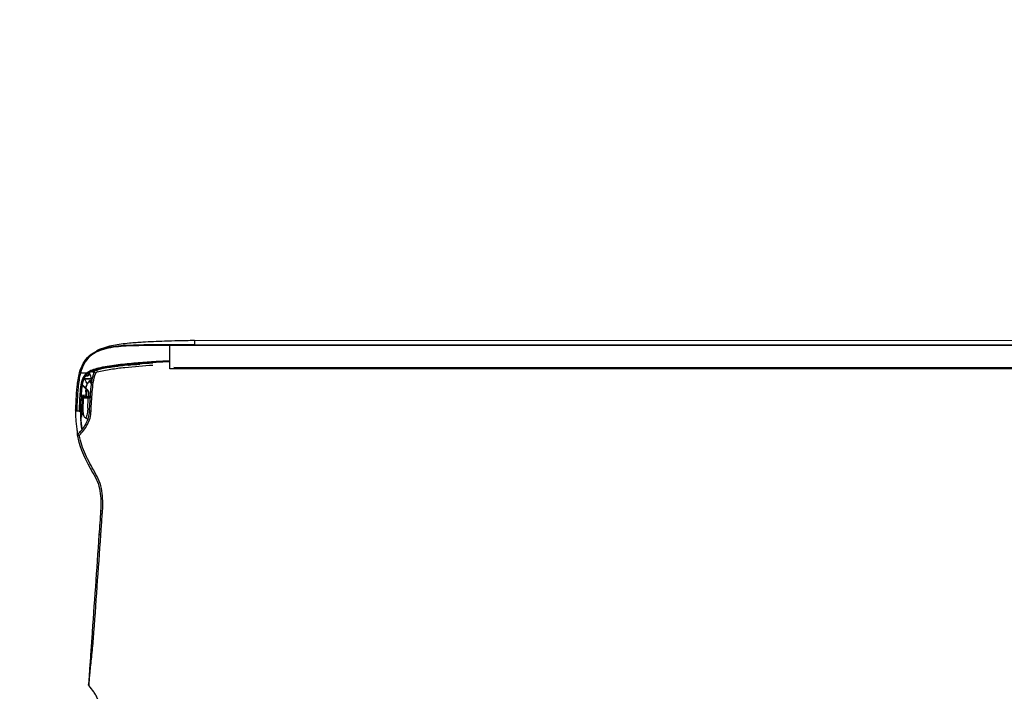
# Model space of a CAD drawing. Header units: millimetres. Extents: x 922208 to 1069538, y -182208 to -99877.
# Tile 128 of 256: x 986728 to 987214, y -172307 to -171975. Entities that reach past the tile are written whole.
import ezdxf

# ---------------------------------------------------------------- set-up
doc = ezdxf.new("R2010")
doc.units = ezdxf.units.MM
doc.header["$MEASUREMENT"] = 0
doc.linetypes.add('HIDDEN', pattern=[20, 10, -10])
doc.layers.add('IS_KLIM_urządzenia', color=3, linetype='Continuous')
doc.layers.add('IS_POWRÓT', color=5, linetype='HIDDEN', lineweight=30)
doc.layers.add('Nowe_220-A Ściany_Nr_pióra__7', color=7, linetype='Continuous', lineweight=13)
doc.styles.add('STYL_AUTOMATYCZNY_1', font='arial.ttf')

# ---------------------------------------------------------------- blocks, each defined once
blk = doc.blocks.new('parter01')
at = {"layer": 'Nowe_220-A Ściany_Nr_pióra__7', "color": 7, "linetype": 'Continuous', "lineweight": 0, "insert": (986272.05573, -112809.08834), "char_height": 125, "attachment_point": 7, "style": 'STYL_AUTOMATYCZNY_1'}
blk.add_mtext('\\A1;{\\pql;\\pt0;\\fArial|b0|i0|c238|p0;\\W1.000000;hp 85\\fArial|b0|i0|c238|p0;\\W1.000000;\\A1{\\H.66x;\\S^  ;}\\fArial|b0|i0|c238|p0;\\W1.000000;\\fArial|b0|i0|c238|p0;\\W1.000000;}', dxfattribs=at)
blk = doc.blocks.new('G$CFEA986A8')
at = {"layer": 'IS_KLIM_urządzenia', "linetype": 'Continuous'}
for p, q in [((960.8, 27.59), (960.8, 27.59)), ((960.8, 27.59), (960.8, 27.58)), ((960.8, 27.58), (960.8, 27.58)), ((962.49, 24.22), (962.22, 24.49)), ((962.82, 27.01), (965.29, 26.79)), ((965.33, 27.29), (963.06, 27.49)), ((965.34, 27.5), (963.25, 27.5)), ((963.62, 27.59), (963.77, 27.59)), ((963.77, 27.59), (963.62, 27.59)), ((963.62, 27.59), (963.62, 27.59)), ((963.62, 27.59), (963.62, 27.59)), ((963.78, 27.59), (963.64, 27.59)), ((963.65, 27.59), (963.64, 27.59)), ((963.64, 27.59), (963.65, 27.59)), ((964.65, 27.59), (963.77, 27.59)), ((964.65, 27.59), (963.78, 27.59)), ((963.81, 27.59), (964.11, 27.59)), ((964.11, 27.59), (963.81, 27.59)), ((964.65, 27.59), (963.82, 27.59)), ((963.82, 27.59), (963.82, 27.59)), ((963.96, 27.59), (964.65, 27.59)), ((963.96, 27.59), (963.96, 27.59)), ((964.65, 27.59), (963.96, 27.59)), ((963.96, 27.59), (964.65, 27.59)), ((963.96, 27.59), (963.96, 27.59)), ((964.65, 27.59), (963.96, 27.59)), ((964.64, 27.59), (964.65, 27.59)), ((965.15, 28.07), (964.65, 27.59)), ((964.65, 27.59), (965.09, 28)), ((965.09, 28), (964.65, 27.59)), ((965.08, 27.99), (964.65, 27.59)), ((964.66, 27.6), (964.65, 27.59)), ((964.65, 27.59), (964.66, 27.6)), ((964.65, 27.59), (964.65, 27.59)), ((964.65, 27.58), (964.65, 27.59)), ((964.65, 27.59), (964.65, 27.59)), ((964.65, 27.59), (964.65, 27.59)), ((964.65, 27.59), (964.65, 27.59)), ((964.65, 27.59), (964.65, 27.59)), ((964.65, 27.59), (964.65, 27.59)), ((964.65, 27.59), (964.65, 27.59)), ((964.65, 27.58), (964.65, 27.58)), ((965.08, 28), (964.75, 27.68)), ((964.76, 27.69), (965.08, 27.99)), ((965.13, 27.95), (965.13, 27.96)), ((965.13, 27.94), (965.13, 27.94)), ((965.13, 27.94), (965.13, 27.94)), ((962.04, 24.32), (962.13, 24.22)), ((962.13, 24.22), (964.85, 21.51)), ((962.13, 24.22), (962.49, 24.22)), ((964.88, 21.83), (962.49, 24.22)), ((962.49, 24.22), (962.63, 24.22)), ((46.52, 13.96), (921.55, 13.84)), ((48.58, 13.7), (919.48, 13.58)), ((919.48, 13.06), (48.58, 13.18)), ((921.53, 13.84), (921.53, 2.34)), ((58.73, 0), (909.33, -0.12)), ((58.74, 2.46), (909.33, 2.34)), ((909.33, 1.87), (58.74, 1.98))]:
    blk.add_line(p, q, dxfattribs=at)
for centre, radius, start, end in [((966.23, 46.82), 1, 314.7826, 11.7219), ((965.57, 23.69), 0.5, 174.3028, 174.8572)]:
    blk.add_arc(centre, radius, start, end, dxfattribs=at)
at = {"layer": 'IS_KLIM_urządzenia', "linetype": 'Continuous', "extrusion": (0, 0, -1)}
for centre, start, end in [((-966.24, 34.23), 2.819, 90), ((-967.54, 34.23), 90, 182.7932)]:
    blk.add_arc(centre, 0.5, start, end, dxfattribs=at)
at = {"layer": 'IS_KLIM_urządzenia', "linetype": 'Continuous'}
for centre, major_axis, ratio, start_param, end_param in [((954.69, 84.17), (-0.998, 0.07), 0.023762, 1.636562, 3.141593), ((966.23, 46.82), (-0.979, -0.203), 0.056856, 1.631801, 3.141593), ((966.23, 46.82), (-0.704, 0.71), 0.020204, 3.141593, 4.63148), ((960.36, 34.82), (0.999, -0.049), 0.051256, 4.768713, 6.283185), ((960.36, 34.78), (0.999, -0.047), 0.051373, 4.768607, 6.283185), ((960.8, 28.09), (0, 0.5), 0.002816, 3.141639, 4.764644), ((961.71, 25.79), (-0.25, 0.009), 0.004928, 4.721292, 6.283312), ((961.96, 28.09), (0, 0.5), 0.000868, 1.518284, 3.141546), ((962.22, 24.49), (0.177, 0.177), 0.009872, 1.573264, 3.141593), ((963.62, 27.79), (0, -0.2), 0.000013, 0.000046, 1.220385), ((963.74, 28.09), (0, 0.5), 0.707175, 3.141658, 4.713759), ((964.1, 27.28), (-0.499, -0.033), 0.703948, 5.100293, 5.413725), ((964.11, 27.79), (0, 0.2), 0.000013, 3.141639, 4.361977), ((964.21, 28.09), (0, 0.5), 0.707187, 3.141658, 4.713902), ((960.03, 20.77), (-0.282, 0.413), 0.898755, 3.126761, 4.122323), ((960.3, 20.73), (0.367, 0.34), 0.8822, 4.14442, 5.443074), ((960.62, 20.38), (0.376, 0.33), 0.885836, 4.168001, 5.478744), ((965.57, 23.69), (0.498, -0.05), 0.399009, 1.576336, 3.142289), ((965.57, 23.69), (0.498, -0.045), 0.399039, 1.572475, 3.141593), ((965.57, 23.75), (0.498, -0.042), 0.40242, 1.570829, 3.141593), ((966.78, 22.67), (-0.498, 0.048), 0.655613, 1.68664, 3.142509), ((957.43, 15.43), (0.263, -0.965), 0.021464, 0, 1.498233), ((958.09, 16.02), (0.925, -0.381), 0.043497, 4.774575, 6.283185), ((959.1, 15.2), (0.191, 0.059), 0.212832, 0.62596, 2.147611), ((959.27, 14.73), (-0.18, 0.087), 0.196125, 0, 1.166038), ((959.21, 15.5), (-0.19, -0.061), 0.210046, 3.10566, 3.756008), ((959.99, 15.18), (0, 0.2), 0.433029, 0, 1.56207), ((961.57, 16.6), (-0.192, 0.056), 0.184381, 0, 0.981312), ((962.44, 15.81), (0.326, -0.379), 0.006066, 3.141593, 4.776304), ((962.34, 17.18), (0, 0.2), 0.576627, 0, 1.56207), ((965.61, 15.81), (-0.482, 0.133), 0.040619, 1.62052, 3.141593), ((956.69, 13.39), (0.117, -0.486), 0.019962, 1.512141, 3.141593), ((960.96, 7.75), (-0.331, 0.375), 0.006851, 1.634627, 3.141593), ((921.53, 2.37), (0, 0.5), 0.000014, 1.623156, 3.109817)]:
    blk.add_ellipse(centre, major_axis=major_axis, ratio=ratio, start_param=start_param, end_param=end_param, dxfattribs=at)
at = {"layer": 'IS_KLIM_urządzenia', "linetype": 'Continuous', "extrusion": (0, 0, -1)}
for centre, major_axis, ratio, start_param, end_param in [((964.05, 27.59), (-0.725, 0), 0.000047, 1.659786, 2.553482), ((964.05, 27.59), (-0.725, 0), 0.000047, 3.72973, 4.623425), ((964.65, 28.09), (0.266, -0.423), 1, 5.550236, 6.844477)]:
    blk.add_ellipse(centre, major_axis=major_axis, ratio=ratio, start_param=start_param, end_param=end_param, dxfattribs=at)
at = {"layer": 'IS_KLIM_urządzenia', "linetype": 'Continuous'}
for points, knots in [([(954.08, 193.57), (954.09, 193.47), (954.15, 191.99), (954.3, 189.13), (954.78, 185.02), (955.5, 181.64), (956.33, 179), (957.09, 177.07), (958, 175.22), (959.36, 172.98), (960.56, 171.47), (961.41, 170.57)], [0, 0, 0, 0, 0.012305, 0.179842, 0.347379, 0.514916, 0.598685, 0.682453, 0.766222, 0.84999, 1, 1, 1, 1]), ([(961.41, 170.57), (961.41, 170.57), (961.37, 169.97), (961.19, 167.65), (961.06, 165.95), (960.67, 161.68), (960.4, 159.11), (959.8, 153.41), (959.5, 150.38), (959.21, 147.27)], [0, 0, 0, 0, 0.250123, 0.250123, 0.500082, 0.500082, 0.750041, 0.750041, 1, 1, 1, 1]), ([(960.1, 147.21), (960.31, 150.21), (960.51, 153.15), (960.9, 158.69), (961.08, 161.2), (961.37, 165.35), (961.48, 167), (961.64, 169.24), (961.68, 169.81), (961.68, 169.81)], [0, 0, 0, 0, 0.25, 0.25, 0.5, 0.5, 0.75, 0.75, 1, 1, 1, 1]), ([(959.21, 147.27), (959.32, 147.27), (959.43, 147.26), (959.63, 147.24), (959.72, 147.24), (959.88, 147.23), (959.95, 147.22), (960.04, 147.21), (960.07, 147.21), (960.09, 147.21), (960.1, 147.21), (960.1, 147.21)], [0, 0, 0, 0, 0.230435, 0.230435, 0.460869, 0.460869, 0.691304, 0.691304, 0.881057, 0.881057, 1, 1, 1, 1]), ([(959.21, 147.27), (959.21, 147.27), (959.21, 147.27), (959.21, 147.27), (959.21, 147.27), (959.21, 147.27)], [0, 0, 0, 0, 0.629495, 0.629495, 1, 1, 1, 1]), ([(955.58, 95.9), (955.58, 95.9), (955.58, 95.9), (955.53, 95.23), (955.49, 94.57), (955.25, 91.24), (955.06, 88.58), (954.84, 85.33), (954.79, 84.73), (954.75, 84.14)], [0, 0, 0, 0, 0.000005, 0.000005, 0.169628, 0.169628, 0.84812, 0.84812, 1, 1, 1, 1]), ([(954.75, 84.14), (954.63, 82.47), (954.61, 80.8), (954.69, 77.48), (954.82, 75.82), (955.37, 72.52), (955.81, 70.89), (957.03, 67.83), (957.82, 66.37), (960.23, 62.03), (961.84, 59.14), (964.54, 53.15), (965.62, 50.05), (966.3, 46.78)], [0, 0, 0, 0, 0.125, 0.125, 0.25, 0.25, 0.375, 0.375, 0.5, 0.5, 0.75, 0.75, 1, 1, 1, 1]), ([(967.2, 47.03), (965.86, 53.51), (962.85, 59.33), (958.84, 66.5), (958.05, 67.93), (956.79, 70.95), (956.34, 72.56), (955.76, 75.84), (955.63, 77.48), (955.55, 80.78), (955.57, 82.47), (955.68, 84.1)], [0, 0, 0, 0, 0.5, 0.5, 0.625, 0.625, 0.75, 0.75, 0.875, 0.875, 1, 1, 1, 1]), ([(966.3, 46.78), (964.67, 45.16), (963.24, 43.34), (961.67, 40.33), (961.23, 39.26), (960.62, 37.05), (960.47, 35.91), (960.41, 34.77)], [0, 0, 0, 0, 0.5, 0.5, 0.75, 0.75, 1, 1, 1, 1]), ([(961.36, 34.77), (961.41, 35.86), (961.55, 36.93), (962.13, 39.01), (962.55, 40.02), (964.04, 42.86), (965.39, 44.59), (966.93, 46.11)], [0, 0, 0, 0, 0.25, 0.25, 0.5, 0.5, 1, 1, 1, 1]), ([(967.94, 32.46), (967.98, 33.04), (968.04, 34.37), (968.09, 36.58), (968.01, 38.79), (967.83, 40.67), (967.66, 42.07), (967.47, 43.41), (967.32, 44.56), (967.24, 45.44), (967.23, 46.03), (967.25, 46.23), (967.27, 46.26)], [0, 0, 0, 0, 0.115267, 0.254457, 0.395518, 0.463491, 0.528201, 0.59274, 0.664878, 0.754718, 0.87115, 1, 1, 1, 1]), ([(967.3, 46.34), (967.3, 46.34), (967.31, 46.4), (967.29, 46.6), (967.29, 46.62), (967.29, 46.62)], [0, 0, 0, 0, 0.020014, 0.885037, 1, 1, 1, 1]), ([(965.56, 35.11), (965.56, 35.53), (965.57, 36.73), (965.52, 38.45), (965.36, 40.28), (965.19, 41.69), (965.03, 42.84), (964.95, 43.45), (964.92, 43.67)], [0, 0, 0, 0, 0.166496, 0.472954, 0.620259, 0.762905, 0.910022, 1, 1, 1, 1]), ([(960.41, 34.72), (960.26, 31.56), (960.06, 28.4), (959.71, 23.67), (959.56, 22.09), (959.07, 18.98), (958.75, 17.44), (958.13, 15.95)], [0, 0, 0, 0, 0.5, 0.5, 0.75, 0.75, 1, 1, 1, 1]), ([(959.02, 15.64), (959.64, 17.15), (959.98, 18.72), (960.49, 21.88), (960.64, 23.48), (961.01, 28.3), (961.2, 31.53), (961.35, 34.73)], [0, 0, 0, 0, 0.25, 0.25, 0.5, 0.5, 1, 1, 1, 1]), ([(960.41, 34.77), (960.41, 34.77), (960.41, 34.77), (960.41, 34.75), (960.41, 34.74), (960.41, 34.72)], [0, 0, 0, 0, 0.001414, 0.001414, 1, 1, 1, 1]), ([(961.35, 34.73), (961.35, 34.73), (961.35, 34.73), (961.35, 34.74), (961.36, 34.76), (961.36, 34.77)], [0, 0, 0, 0, 0.001471, 0.001471, 1, 1, 1, 1]), ([(961.96, 28.12), (962.02, 29.2), (962.07, 30.28), (962.16, 31.9), (962.19, 32.44), (962.06, 33.52), (962.05, 34.06), (962.26, 35.6), (962.42, 36.56), (962.87, 37.76), (963, 38.06), (963.01, 38.08)], [0, 0, 0, 0, 0.25, 0.25, 0.375, 0.375, 0.5, 0.5, 0.75, 0.75, 1, 1, 1, 1]), ([(964.07, 37.1), (963.98, 37.24), (963.79, 37.51), (963.45, 37.81), (963.16, 38.01), (963.04, 38.08), (963, 38.1)], [0, 0, 0, 0, 0.309065, 0.631823, 0.868077, 1, 1, 1, 1]), ([(964.07, 37.09), (963.98, 37.24), (963.78, 37.5), (963.44, 37.81), (963.16, 38), (963.05, 38.06), (963.01, 38.08)], [0, 0, 0, 0, 0.319138, 0.64537, 0.882709, 1, 1, 1, 1]), ([(964.04, 37.07), (964.04, 37.05), (964.05, 36.71), (964.19, 35.39), (964.31, 34.5), (964.4, 32.69), (964.28, 31.78), (964.18, 29.94), (964.14, 29.01), (964.09, 28.09)], [0, 0, 0, 0, 0.25, 0.25, 0.5, 0.5, 0.75, 0.75, 1, 1, 1, 1]), ([(964.56, 28.09), (964.61, 29), (964.65, 29.9), (964.75, 31.71), (964.82, 32.66), (965.03, 34.22), (965.11, 34.83), (965.16, 35.22), (965.17, 35.23), (965.17, 35.22), (965.17, 35.22), (965.17, 35.22)], [0, 0, 0, 0, 0.284008, 0.284008, 0.568016, 0.568016, 0.852024, 0.852024, 0.994028, 0.994028, 1, 1, 1, 1]), ([(965.05, 37.8), (965.06, 37.67), (965.08, 37.54), (965.1, 37.37), (965.1, 37.34), (965.1, 37.31)], [0, 0, 0, 0, 0.794972, 0.794972, 1, 1, 1, 1]), ([(965.08, 23.79), (965.34, 26.88), (965.47, 29.57), (965.69, 33.25), (965.74, 34.25), (965.74, 34.25)], [0, 0, 0, 0, 0.500106, 0.500106, 1, 1, 1, 1]), ([(965.46, 34.09), (965.46, 34.09), (965.46, 34.09), (965.46, 34.09), (965.46, 34.13), (965.46, 34.18), (965.46, 34.24), (965.45, 34.36), (965.43, 34.59), (965.34, 34.9), (965.23, 35.11), (965.15, 35.22)], [0, 0, 0, 0, 0.001602, 0.502486, 0.642444, 0.701637, 0.729046, 0.756167, 0.815817, 0.90057, 1, 1, 1, 1]), ([(965.16, 35.25), (965.59, 35.16), (966, 35.01), (966.42, 34.77), (966.45, 34.76), (966.47, 34.74)], [0, 0, 0, 0, 0.941622, 0.941622, 1, 1, 1, 1]), ([(965.16, 35.22), (965.2, 35.15), (965.31, 34.98), (965.39, 34.73), (965.43, 34.55), (965.44, 34.49)], [0, 0, 0, 0, 0.324072, 0.765618, 1, 1, 1, 1]), ([(965.46, 34.03), (965.46, 34.06), (965.46, 34.12), (965.46, 34.12), (965.46, 34.12), (965.46, 34.13), (965.46, 34.13), (965.46, 34.15), (965.46, 34.19), (965.46, 34.32), (965.43, 34.62), (965.36, 34.97), (965.2, 35.18), (965.16, 35.22)], [0, 0, 0, 0, 0.103876, 0.340883, 0.382554, 0.387142, 0.39037, 0.395164, 0.414092, 0.462737, 0.590801, 0.905937, 1, 1, 1, 1]), ([(966.24, 34.73), (966.24, 34.73), (966.19, 33.69), (965.98, 29.9), (965.85, 27.14), (965.59, 23.95)], [0, 0, 0, 0, 0.5, 0.5, 1, 1, 1, 1]), ([(965.63, 15.79), (966.27, 18.17), (966.59, 20.61), (967.02, 25.18), (967.13, 27.31), (967.34, 30.85), (967.42, 32.29), (967.52, 34.22), (967.54, 34.73), (967.54, 34.73)], [0, 0, 0, 0, 0.25, 0.25, 0.5, 0.5, 0.75, 0.75, 1, 1, 1, 1]), ([(968.04, 34.21), (968.04, 34.21), (968.01, 33.7), (967.91, 31.81), (967.82, 30.4), (967.61, 26.94), (967.5, 24.85), (967.06, 20.38), (966.74, 18), (966.09, 15.68)], [0, 0, 0, 0, 0.25, 0.25, 0.5, 0.5, 0.75, 0.75, 1, 1, 1, 1]), ([(965.46, 34.05), (965.46, 34.04), (965.46, 34.03), (965.45, 33.91), (965.44, 33.65), (965.38, 32.61), (965.33, 31.63), (965.24, 29.85), (965.2, 28.96), (965.15, 28.07)], [0, 0, 0, 0, 0.02439, 0.02439, 0.219512, 0.219512, 0.609756, 0.609756, 1, 1, 1, 1]), ([(967.95, 32.55), (967.95, 32.54), (967.95, 32.54), (967.95, 32.53), (967.95, 32.53), (967.95, 32.53), (967.95, 32.52), (967.95, 32.52)], [0, 0, 0, 0, 0.491862, 0.491862, 0.745898, 0.745898, 1, 1, 1, 1]), ([(961.96, 28.12), (961.63, 28.12), (961.3, 28.12), (960.91, 28.12), (960.86, 28.12), (960.81, 28.12)], [0, 0, 0, 0, 0.8646, 0.8646, 1, 1, 1, 1]), ([(961.46, 25.8), (961.45, 25.7), (961.46, 25.6), (961.49, 25.29), (961.56, 25.06), (961.74, 24.69), (961.85, 24.53), (962, 24.36), (962.02, 24.34), (962.04, 24.32)], [0, 0, 0, 0, 0.177731, 0.177731, 0.59018, 0.59018, 0.940555, 0.940555, 1, 1, 1, 1]), ([(961.52, 27.59), (961.52, 27.5), (961.51, 27.41), (961.49, 26.81), (961.47, 26.31), (961.46, 25.8)], [0, 0, 0, 0, 0.152905, 0.152905, 1, 1, 1, 1]), ([(961.63, 27.59), (961.65, 27.59), (961.67, 27.59), (961.77, 27.59), (961.86, 27.59), (962.03, 27.59), (962.11, 27.59), (962.18, 27.59), (962.19, 27.59), (962.2, 27.59)], [0, 0, 0, 0, 0.082278, 0.082278, 0.515336, 0.515336, 0.94848, 0.94848, 1, 1, 1, 1]), ([(961.7, 25.79), (961.71, 25.96), (961.72, 26.13), (961.74, 26.73), (961.75, 27.16), (961.77, 27.59)], [0, 0, 0, 0, 0.277754, 0.277754, 1, 1, 1, 1]), ([(962.22, 24.49), (962.08, 24.63), (961.96, 24.8), (961.79, 25.15), (961.74, 25.34), (961.71, 25.62), (961.7, 25.71), (961.7, 25.79)], [0, 0, 0, 0, 0.410681, 0.410681, 0.822529, 0.822529, 1, 1, 1, 1]), ([(964.09, 28.09), (963.86, 28.1), (963.57, 28.1), (962.96, 28.11), (962.63, 28.11), (962.19, 28.12), (962.07, 28.12), (961.96, 28.12)], [0, 0, 0, 0, 0.429825, 0.429825, 0.859756, 0.859756, 1, 1, 1, 1]), ([(961.96, 27.59), (962.06, 27.59), (962.15, 27.59), (962.52, 27.59), (962.8, 27.59), (963.31, 27.59), (963.54, 27.59), (963.74, 27.59)], [0, 0, 0, 0, 0.140214, 0.140214, 0.570124, 0.570124, 1, 1, 1, 1]), ([(962.2, 27.59), (962.36, 27.59), (962.53, 27.59), (963.01, 27.59), (963.32, 27.59), (963.62, 27.59)], [0, 0, 0, 0, 0.351844, 0.351844, 1, 1, 1, 1]), ([(962.41, 27.59), (962.46, 26.77), (962.51, 25.96), (962.59, 24.83), (962.61, 24.52), (962.63, 24.22)], [0, 0, 0, 0, 0.726529, 0.726529, 1, 1, 1, 1]), ([(962.85, 24.21), (962.84, 24.38), (962.82, 24.54), (962.77, 25.38), (962.73, 26.04), (962.67, 27), (962.65, 27.3), (962.63, 27.59)], [0, 0, 0, 0, 0.147619, 0.147619, 0.738093, 0.738093, 1, 1, 1, 1]), ([(963.06, 27.49), (963.03, 27.49), (962.99, 27.48), (962.93, 27.44), (962.9, 27.41), (962.86, 27.33), (962.84, 27.29), (962.82, 27.19), (962.81, 27.14), (962.81, 27.06), (962.81, 27.04), (962.82, 27.01)], [0, 0, 0, 0, 0.247479, 0.247479, 0.496795, 0.496795, 0.717384, 0.717384, 0.907765, 0.907765, 1, 1, 1, 1]), ([(963.62, 27.59), (963.63, 27.59), (963.63, 27.59), (963.63, 27.59), (963.64, 27.59), (963.67, 27.59), (963.7, 27.59), (963.73, 27.59), (963.74, 27.59), (963.75, 27.59)], [0, 0, 0, 0, 0.03684, 0.03684, 0.184198, 0.184198, 0.773632, 0.773632, 1, 1, 1, 1]), ([(963.62, 27.59), (963.64, 27.59), (963.66, 27.59), (963.7, 27.59), (963.73, 27.59), (963.76, 27.59), (963.77, 27.59), (963.78, 27.59)], [0, 0, 0, 0, 0.33263, 0.33263, 0.794188, 0.794188, 1, 1, 1, 1]), ([(963.62, 27.59), (963.63, 27.59), (963.63, 27.59), (963.64, 27.59), (963.64, 27.59), (963.67, 27.59), (963.7, 27.59), (963.76, 27.59), (963.79, 27.59), (963.82, 27.59)], [0, 0, 0, 0, 0.02531, 0.02531, 0.126549, 0.126549, 0.531507, 0.531507, 1, 1, 1, 1]), ([(963.78, 27.59), (963.77, 27.59), (963.76, 27.59), (963.72, 27.59), (963.68, 27.59), (963.65, 27.59)], [0, 0, 0, 0, 0.257776, 0.257776, 1, 1, 1, 1]), ([(963.65, 27.59), (963.66, 27.59), (963.67, 27.59), (963.72, 27.59), (963.75, 27.59), (963.78, 27.59)], [0, 0, 0, 0, 0.26079, 0.26079, 1, 1, 1, 1]), ([(964.21, 27.59), (964.25, 27.59), (964.29, 27.59), (964.43, 27.59), (964.51, 27.59), (964.62, 27.59), (964.65, 27.59), (964.65, 27.59)], [0, 0, 0, 0, 0.140473, 0.140473, 0.570712, 0.570712, 1, 1, 1, 1]), ([(964.21, 27.58), (964.25, 27.58), (964.28, 27.58), (964.42, 27.58), (964.51, 27.58), (964.62, 27.58), (964.65, 27.58), (964.65, 27.58)], [0, 0, 0, 0, 0.140333, 0.140333, 0.570144, 0.570144, 1, 1, 1, 1]), ([(965.15, 28.07), (965.15, 28.07), (965.11, 28.07), (964.96, 28.08), (964.85, 28.08), (964.67, 28.09), (964.62, 28.09), (964.56, 28.09)], [0, 0, 0, 0, 0.429933, 0.429933, 0.859697, 0.859697, 1, 1, 1, 1]), ([(964.84, 27.63), (964.84, 27.63), (964.83, 27.62), (964.81, 27.61), (964.8, 27.61), (964.76, 27.6), (964.72, 27.59), (964.67, 27.59), (964.66, 27.59), (964.65, 27.59)], [0, 0, 0, 0, 0.370218, 0.370218, 0.528672, 0.528672, 0.919032, 0.919032, 1, 1, 1, 1]), ([(960.15, 19.88), (960.2, 19.89), (960.24, 19.89), (960.42, 19.9), (960.55, 19.92), (960.67, 19.93)], [0, 0, 0, 0, 0.263267, 0.263267, 1, 1, 1, 1]), ([(960.77, 20.72), (960.77, 20.72), (960.76, 20.73), (960.71, 20.77), (960.67, 20.79), (960.58, 20.79), (960.53, 20.78), (960.49, 20.75)], [0, 0, 0, 0, 0.062565, 0.062565, 0.548357, 0.548357, 1, 1, 1, 1]), ([(961.01, 19.71), (960.99, 19.7), (960.97, 19.7), (960.86, 19.72), (960.76, 19.8), (960.67, 19.93)], [0, 0, 0, 0, 0.175003, 0.175003, 1, 1, 1, 1]), ([(961.01, 19.74), (961.09, 19.73), (961.31, 19.75), (961.54, 19.93), (961.64, 20.09), (961.66, 20.13)], [0, 0, 0, 0, 0.289751, 0.808576, 1, 1, 1, 1]), ([(961.09, 20.37), (961.18, 20.27), (961.28, 20.21), (961.49, 20.18), (961.61, 20.24), (961.71, 20.35)], [0, 0, 0, 0, 0.456839, 0.456839, 1, 1, 1, 1]), ([(962.11, 16.19), (963.2, 17.13), (963.9, 18.42), (964.76, 21.07), (964.95, 22.43), (965.07, 23.73)], [0, 0, 0, 0, 0.5, 0.5, 1, 1, 1, 1]), ([(962.31, 21.21), (962.46, 20.92), (962.62, 20.62), (963.03, 19.85), (963.28, 19.36), (963.53, 18.88)], [0, 0, 0, 0, 0.379029, 0.379029, 1, 1, 1, 1]), ([(965.59, 23.89), (965.46, 22.49), (965.26, 21.03), (964.35, 18.18), (963.6, 16.81), (962.45, 15.79)], [0, 0, 0, 0, 0.5, 0.5, 1, 1, 1, 1]), ([(962.63, 24.22), (962.65, 24.22), (962.68, 24.21), (962.74, 24.21), (962.76, 24.21), (962.8, 24.21), (962.82, 24.21), (962.84, 24.21), (962.84, 24.21), (962.85, 24.21)], [0, 0, 0, 0, 0.315815, 0.315815, 0.631664, 0.631664, 0.946964, 0.946964, 1, 1, 1, 1]), ([(962.77, 22.21), (962.82, 22.35), (962.87, 22.55), (962.93, 22.97), (962.95, 23.17), (962.97, 23.39)], [0, 0, 0, 0, 0.583115, 0.583115, 1, 1, 1, 1]), ([(962.85, 24.21), (962.86, 24.21), (962.88, 24.21), (962.93, 24.21), (962.96, 24.21), (963, 24.21)], [0, 0, 0, 0, 0.325415, 0.325415, 1, 1, 1, 1]), ([(965.07, 23.73), (965.07, 23.69), (965.06, 23.65), (965.05, 23.52), (965.04, 23.43), (965.02, 23.17), (965, 23.02), (964.95, 22.61), (964.91, 22.36), (964.82, 21.77), (964.76, 21.43), (964.53, 20.35), (964.32, 19.62), (963.81, 18.4), (963.54, 17.9), (963.22, 17.43)], [0, 0, 0, 0, 0.01825, 0.01825, 0.060304, 0.060304, 0.132525, 0.132525, 0.246095, 0.246095, 0.402611, 0.402611, 0.74532, 0.74532, 1, 1, 1, 1]), ([(966.78, 22.01), (966.78, 22.01), (966.84, 22), (966.95, 22.03), (967.07, 22.1), (967.16, 22.19), (967.21, 22.27), (967.24, 22.34), (967.25, 22.39), (967.26, 22.43), (967.26, 22.44), (967.26, 22.45), (967.26, 22.45), (967.26, 22.45), (967.26, 22.46), (967.26, 22.46), (967.26, 22.46)], [0, 0, 0, 0, 0.014957, 0.230647, 0.404323, 0.550842, 0.673461, 0.771778, 0.844068, 0.888574, 0.900891, 0.909159, 0.918712, 0.93551, 0.981208, 1, 1, 1, 1]), ([(967.28, 22.63), (967.28, 22.59), (967.27, 22.55), (967.27, 22.49), (967.26, 22.47), (967.26, 22.46), (967.26, 22.46), (967.26, 22.46)], [0, 0, 0, 0, 0.498718, 0.498718, 0.99668, 0.99668, 1, 1, 1, 1]), ([(967.26, 22.46), (967.26, 22.46), (967.26, 22.46), (967.26, 22.47), (967.27, 22.49), (967.27, 22.53), (967.27, 22.55), (967.27, 22.58)], [0, 0, 0, 0, 0.000031, 0.000031, 0.61098, 0.61098, 1, 1, 1, 1]), ([(957.47, 15.37), (955.22, 14.75), (952.93, 14.35), (948.34, 13.64), (946.03, 13.36), (939.09, 12.61), (934.45, 12.24), (929.8, 11.96)], [0, 0, 0, 0, 0.25, 0.25, 0.5, 0.5, 1, 1, 1, 1]), ([(958.13, 15.95), (958.09, 15.85), (958.03, 15.75), (957.88, 15.59), (957.79, 15.51), (957.62, 15.42), (957.55, 15.39), (957.47, 15.37)], [0, 0, 0, 0, 0.368676, 0.368676, 0.737518, 0.737518, 1, 1, 1, 1]), ([(957.69, 14.47), (957.85, 14.51), (958, 14.57), (958.33, 14.76), (958.51, 14.9), (958.81, 15.23), (958.93, 15.43), (959.02, 15.64)], [0, 0, 0, 0, 0.262451, 0.262451, 0.631307, 0.631307, 1, 1, 1, 1]), ([(959.09, 14.81), (959.03, 14.7), (958.97, 14.58), (958.89, 14.43), (958.88, 14.39), (958.86, 14.36)], [0, 0, 0, 0, 0.758703, 0.758703, 1, 1, 1, 1]), ([(959.09, 14.81), (959.14, 14.92), (959.2, 15.01), (959.36, 15.16), (959.45, 15.23), (959.64, 15.32), (959.75, 15.36), (959.91, 15.38), (959.95, 15.38), (959.99, 15.38)], [0, 0, 0, 0, 0.291856, 0.291856, 0.579131, 0.579131, 0.886367, 0.886367, 1, 1, 1, 1]), ([(959.9, 15.18), (959.87, 15.18), (959.84, 15.18), (959.71, 15.16), (959.63, 15.14), (959.47, 15.06), (959.4, 15.01), (959.28, 14.88), (959.22, 14.81), (959.18, 14.73)], [0, 0, 0, 0, 0.114875, 0.114875, 0.424433, 0.424433, 0.71152, 0.71152, 1, 1, 1, 1]), ([(959.99, 15.38), (960.11, 15.38), (960.23, 15.38), (960.55, 15.38), (960.74, 15.38), (960.94, 15.38)], [0, 0, 0, 0, 0.379834, 0.379834, 1, 1, 1, 1]), ([(963.92, 18.68), (963.54, 18.68), (963.16, 18.68), (962.34, 18.68), (961.91, 18.68), (961.21, 18.68), (960.95, 18.68), (960.49, 18.68), (960.29, 18.68), (960.1, 18.68)], [0, 0, 0, 0, 0.296997, 0.296997, 0.640532, 0.640532, 0.845161, 0.845161, 1, 1, 1, 1]), ([(960.1, 18.68), (960.27, 18.25), (960.44, 17.81), (960.79, 16.91), (960.98, 16.43), (961.16, 15.96)], [0, 0, 0, 0, 0.478968, 0.478968, 1, 1, 1, 1]), ([(960.12, 18.88), (960.23, 18.88), (960.34, 18.88), (960.88, 18.88), (961.32, 18.88), (961.94, 18.88), (962.11, 18.88), (962.86, 18.88), (963.43, 18.88), (964, 18.88)], [0, 0, 0, 0, 0.084494, 0.084494, 0.422472, 0.422472, 0.560579, 0.560579, 1, 1, 1, 1]), ([(960.98, 7.72), (962.17, 8.78), (963.14, 10.05), (964.66, 12.8), (965.21, 14.27), (965.63, 15.79)], [0, 0, 0, 0, 0.5, 0.5, 1, 1, 1, 1]), ([(966.09, 15.68), (965.66, 14.11), (965.09, 12.61), (963.52, 9.78), (962.52, 8.46), (961.29, 7.38)], [0, 0, 0, 0, 0.5, 0.5, 1, 1, 1, 1]), ([(961.38, 16.66), (961.41, 16.76), (961.46, 16.86), (961.57, 17.03), (961.64, 17.1), (961.8, 17.23), (961.89, 17.28), (962.1, 17.36), (962.22, 17.38), (962.34, 17.38)], [0, 0, 0, 0, 0.230955, 0.230955, 0.455697, 0.455697, 0.706422, 0.706422, 1, 1, 1, 1]), ([(962.23, 17.18), (962.13, 17.18), (962.04, 17.16), (961.87, 17.1), (961.79, 17.06), (961.67, 16.96), (961.61, 16.9), (961.52, 16.77), (961.48, 16.69), (961.46, 16.61)], [0, 0, 0, 0, 0.299295, 0.299295, 0.552236, 0.552236, 0.775182, 0.775182, 1, 1, 1, 1]), ([(963.03, 17.18), (962.84, 17.18), (962.66, 17.18), (962.39, 17.18), (962.31, 17.18), (962.23, 17.18)], [0, 0, 0, 0, 0.696556, 0.696556, 1, 1, 1, 1]), ([(962.34, 17.38), (962.45, 17.38), (962.56, 17.38), (962.84, 17.38), (963.01, 17.38), (963.18, 17.38)], [0, 0, 0, 0, 0.390013, 0.390013, 1, 1, 1, 1]), ([(965.63, 15.79), (964.68, 15.79), (963.74, 15.79), (962.68, 15.79), (962.57, 15.79), (962.45, 15.79)], [0, 0, 0, 0, 0.894615, 0.894615, 1, 1, 1, 1]), ([(921.68, 10.32), (923.14, 10.32), (924.6, 10.43), (927.53, 10.58), (928.99, 10.67), (933.37, 10.94), (936.29, 11.16), (942.12, 11.68), (945.03, 11.98), (950.83, 12.75), (953.72, 13.19), (956.57, 13.87)], [0, 0, 0, 0, 0.125, 0.125, 0.25, 0.25, 0.5, 0.5, 0.75, 0.75, 1, 1, 1, 1]), ([(956.7, 13.36), (953.84, 12.67), (950.94, 12.23), (945.12, 11.46), (942.19, 11.16), (936.34, 10.64), (933.41, 10.42), (929.01, 10.14), (927.55, 10.06), (924.61, 9.91), (923.15, 9.8), (921.68, 9.8)], [0, 0, 0, 0, 0.25, 0.25, 0.5, 0.5, 0.75, 0.75, 0.875, 0.875, 1, 1, 1, 1]), ([(929.86, 11.03), (934.54, 11.32), (939.21, 11.68), (946.19, 12.44), (948.51, 12.73), (953.12, 13.44), (955.43, 13.85), (957.69, 14.47)], [0, 0, 0, 0, 0.5, 0.5, 0.75, 0.75, 1, 1, 1, 1]), ([(941.83, 11.98), (941.83, 11.98), (940.36, 11.82), (937.4, 11.57), (936.9, 11.53), (936.37, 11.49)], [0, 0, 0, 0, 0.843393, 0.843393, 1, 1, 1, 1]), ([(946.91, 12.54), (947.25, 12.59), (947.6, 12.63), (948.23, 12.71), (948.52, 12.75), (949.02, 12.82), (949.22, 12.85), (949.52, 12.89), (949.61, 12.91), (949.66, 12.91), (949.67, 12.91), (949.67, 12.91)], [0, 0, 0, 0, 0.235675, 0.235675, 0.471347, 0.471347, 0.702455, 0.702455, 0.927895, 0.927895, 1, 1, 1, 1]), ([(909.33, -0.12), (912.02, -0.11), (916.93, -0.06), (923.67, 0.16), (929.46, 0.4), (934.16, 0.64), (938.14, 0.89), (941.72, 1.18), (945.46, 1.6), (949.41, 2.23), (953.39, 3.16), (956.26, 4.22), (957.73, 4.98), (957.91, 5.08)], [0, 0, 0, 0, 0.162416, 0.296482, 0.407414, 0.51304, 0.581672, 0.650774, 0.735588, 0.811186, 0.895706, 0.987614, 1, 1, 1, 1]), ([(921.53, 2.34), (928.28, 2.34), (935.04, 2.23), (945.16, 2.67), (948.53, 2.93), (955.11, 4.29), (958.41, 5.45), (960.98, 7.72)], [0, 0, 0, 0, 0.5, 0.5, 0.75, 0.75, 1, 1, 1, 1]), ([(961.29, 7.38), (958.75, 5.12), (955.39, 3.88), (948.76, 2.48), (945.36, 2.21), (935.15, 1.75), (928.34, 1.87), (921.53, 1.87)], [0, 0, 0, 0, 0.25, 0.25, 0.5, 0.5, 1, 1, 1, 1]), ([(921.53, 1.87), (921.2, 1.87), (920.86, 1.87), (919.2, 1.87), (917.86, 1.87), (914.13, 1.87), (911.73, 1.87), (909.33, 1.87)], [0, 0, 0, 0, 0.081967, 0.081967, 0.409835, 0.409835, 1, 1, 1, 1])]:
    blk.add_open_spline(points, degree=3, knots=knots, dxfattribs=at)
for points, degree in [([(961.41, 170.57), (961.6, 170.37), (961.7, 170.09), (961.68, 169.81)], 3), ([(959.21, 147.27), (958, 130.15), (956.79, 113.02), (955.58, 95.9)], 3), ([(956.51, 95.85), (957.7, 112.97), (958.9, 130.09), (960.1, 147.21)], 3), ([(955.58, 95.9), (956.08, 95.86), (956.51, 95.84), (956.51, 95.85)], 3), ([(955.68, 84.1), (955.96, 88.01), (956.23, 91.93), (956.51, 95.85)], 3), ([(966.26, 44.75), (966.23, 44.93), (966.2, 45.11), (966.17, 45.29)], 3), ([(966.94, 46.13), (967.09, 46.15), (967.24, 46.22), (967.29, 46.32)], 3), ([(967.29, 46.32), (967.31, 46.43), (967.3, 46.54), (967.28, 46.65)], 3), ([(967.29, 46.32), (967.29, 46.33), (967.3, 46.34), (967.3, 46.34)], 3), ([(964.94, 43.51), (965.19, 42.03), (965.36, 40.54), (965.46, 39.04)], 3), ([(963.02, 38.08), (962.56, 38.37), (962.05, 38.54)], 2), ([(963.01, 38.08), (962.7, 38.26), (962.38, 38.43), (962.05, 38.54)], 3), ([(963.01, 38.08), (963.43, 37.83), (963.78, 37.48), (964.04, 37.07)], 3), ([(965.18, 35.2), (964.59, 36.16), (964.01, 37.11)], 2), ([(965.07, 35.52), (965.08, 36.12), (965.09, 36.71), (965.1, 37.31)], 3), ([(965.76, 34.34), (965.65, 34.4), (965.55, 34.45), (965.44, 34.49)], 3), ([(965.48, 38.69), (965.55, 37.5), (965.57, 36.3), (965.55, 35.08)], 3), ([(966.24, 34.73), (966.67, 34.73), (967.1, 34.73), (967.54, 34.73)], 3), ([(967.95, 32.52), (967.94, 32.5), (967.94, 32.48), (967.94, 32.45)], 3), ([(960.8, 27.59), (961.08, 27.59), (961.36, 27.59), (961.63, 27.59)], 3), ([(960.8, 27.59), (961.19, 27.59), (961.58, 27.59), (961.96, 27.59)], 3), ([(960.8, 27.58), (961.04, 27.58), (961.28, 27.58), (961.52, 27.58)], 3), ([(960.8, 27.58), (961.04, 27.58), (961.28, 27.58), (961.52, 27.58)], 3), ([(961.46, 25.8), (961.45, 25.65), (961.45, 25.49), (961.44, 25.34)], 3), ([(961.44, 25.33), (961.45, 25.49), (961.45, 25.64), (961.46, 25.8)], 3), ([(961.44, 25.33), (961.44, 25.34), (961.44, 25.34), (961.44, 25.34)], 3), ([(961.44, 25.34), (961.44, 25.34), (961.44, 25.34), (961.44, 25.34)], 3), ([(961.53, 25.25), (961.5, 25.28), (961.47, 25.31), (961.44, 25.33)], 3), ([(962.82, 27.01), (962.88, 26.08), (962.94, 25.14), (963, 24.21)], 3), ([(963.12, 27.59), (963.12, 27.56), (963.12, 27.52), (963.12, 27.48)], 3), ([(963.61, 27.59), (963.61, 27.59), (963.62, 27.59), (963.62, 27.59)], 3), ([(963.61, 27.59), (963.62, 27.59), (963.62, 27.59), (963.62, 27.59)], 3), ([(963.62, 27.59), (964.65, 27.59)], 1), ([(963.62, 27.59), (963.62, 27.59), (963.62, 27.59), (963.62, 27.59)], 3), ([(963.62, 27.59), (963.62, 27.59), (963.62, 27.59), (963.62, 27.59)], 3), ([(963.62, 27.59), (963.62, 27.59), (963.62, 27.59), (963.62, 27.59)], 3), ([(964.65, 27.59), (963.72, 27.59)], 1), ([(963.74, 27.59), (963.9, 27.59), (964.05, 27.59), (964.21, 27.59)], 3), ([(963.75, 27.58), (964.65, 27.58)], 1), ([(963.82, 27.58), (963.95, 27.58), (964.08, 27.58), (964.21, 27.58)], 3), ([(964.07, 27.63), (964.08, 27.59), (964.07, 27.54), (964.07, 27.5)], 3), ([(964.56, 28.09), (964.41, 28.09), (964.25, 28.09), (964.09, 28.09)], 3), ([(964.84, 27.63), (964.84, 27.63), (964.84, 27.63)], 2), ([(960.36, 20.28), (960.28, 20.27), (960.21, 20.27), (960.13, 20.27)], 3), ([(960.32, 19.65), (961.01, 19.71)], 1), ([(960.67, 19.93), (960.57, 20.04), (960.47, 20.16), (960.36, 20.28)], 3), ([(960.77, 20.72), (960.88, 20.6), (960.99, 20.49), (961.09, 20.37)], 3), ([(961.71, 20.35), (962.17, 20.89), (962.5, 21.51), (962.77, 22.21)], 3), ([(963.68, 22.68), (963.41, 22.68), (963.15, 22.68), (962.88, 22.68)], 3), ([(962.91, 22.88), (963.1, 22.88), (963.29, 22.88), (963.48, 22.88)], 3), ([(964.99, 22.88), (965.02, 23.18), (965.05, 23.49), (965.08, 23.79)], 3), ([(965.08, 23.79), (965.07, 23.76), (965.07, 23.74)], 2), ([(965.59, 23.95), (965.59, 23.93), (965.59, 23.91), (965.59, 23.89)], 3), ([(967.08, 20.79), (967.09, 20.91), (967.11, 21.03), (967.12, 21.15)], 3), ([(956.57, 13.87), (958.54, 14.35), (960.56, 14.86), (962.11, 16.19)], 3), ([(962.45, 15.79), (960.85, 14.4), (958.75, 13.85), (956.7, 13.36)], 3), ([(958.86, 14.36), (958.94, 14.51), (959.01, 14.66), (959.09, 14.81)], 3), ([(958.99, 15.2), (958.96, 15.28), (958.94, 15.36), (958.91, 15.43)], 3), ([(959.13, 14.84), (959.07, 14.95), (959.03, 15.08), (958.99, 15.2)], 3), ([(959.14, 15.62), (959.18, 15.51), (959.21, 15.39), (959.25, 15.28)], 3), ([(959.25, 15.28), (959.29, 15.37), (959.32, 15.47), (959.36, 15.57)], 3), ([(959.25, 15.28), (959.26, 15.22), (959.28, 15.16), (959.3, 15.1)], 3), ([(959.47, 15.22), (959.43, 15.33), (959.39, 15.45), (959.36, 15.57)], 3), ([(960.55, 15.18), (960.34, 15.18), (960.12, 15.18), (959.9, 15.18)], 3), ([(960.96, 15.39), (961.12, 15.8), (961.26, 16.23), (961.38, 16.66)], 3), ([(961.46, 16.61), (961.35, 16.22), (961.22, 15.84), (961.09, 15.47)], 3), ([(951.29, 13.18), (951.31, 13.06), (951.34, 12.94), (951.37, 12.81)], 3), ([(955.23, 13.58), (955.2, 13.68), (955.18, 13.77), (955.15, 13.87)], 3), ([(955.37, 13.91), (955.39, 13.82), (955.42, 13.72), (955.44, 13.63)], 3), ([(955.66, 13.67), (955.63, 13.77), (955.61, 13.86), (955.58, 13.96)], 3), ([(955.71, 13.68), (955.63, 13.97)], 1), ([(957.22, 14.35), (957.26, 14.21), (957.31, 14.07), (957.35, 13.93)], 3), ([(961.43, 7.5), (961.59, 7.65), (961.75, 7.8), (961.9, 7.95)], 3), ([(909.33, 2.34), (909.33, 2.09), (909.33, 1.88), (909.33, 1.87)], 3), ([(909.33, 2.34), (913.4, 2.34), (917.46, 2.34), (921.53, 2.34)], 3), ([(909.33, -0.12), (909.33, -0.12), (909.33, 0.54), (909.33, 1.87)], 3)]:
    blk.add_open_spline(points, degree=degree, dxfattribs=at)

msp = doc.modelspace()

# ---------------------------------------------------------------- block references
at = {"layer": 'IS_POWRÓT', "color": 27, "linetype": 'ByBlock', "lineweight": 30}
msp.add_blockref('parter01', (0, -59685.16), dxfattribs=at)

# ---------------------------------------------------------------- next in the draw order: block references
at = {"layer": 'IS_KLIM_urządzenia', "rotation": 180}
msp.add_blockref('G$CFEA986A8', (987723.33, -172133.93), dxfattribs=at)

doc.saveas('drawing.dxf')
